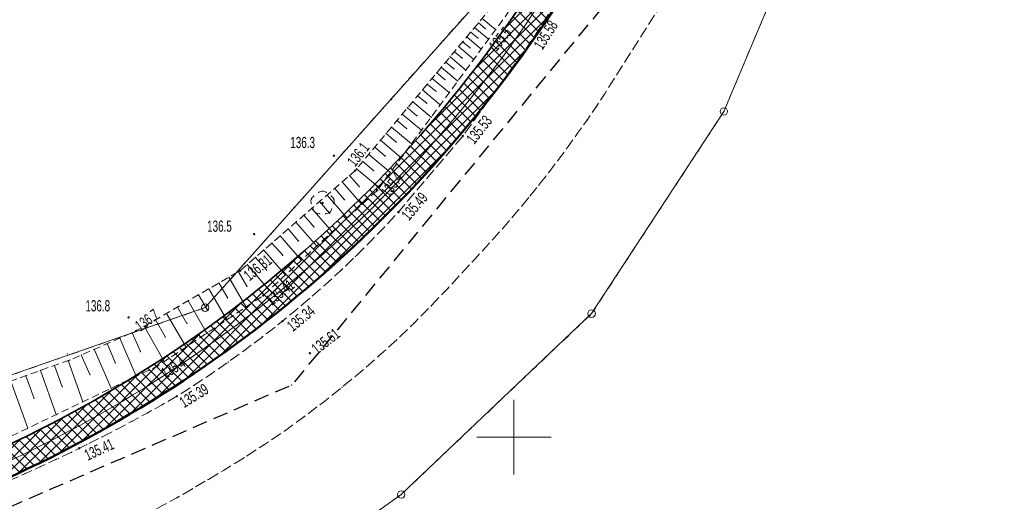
# Model space of a CAD drawing. Extents: x 6456700 to 6518119, y 5963420 to 5980059.
# Tile 61 of 256: x 6512036 to 6512102, y 5964295 to 5964327. Entities that reach past the tile are written whole.
import ezdxf
from ezdxf.enums import TextEntityAlignment as Align

# ---------------------------------------------------------------- set-up
doc = ezdxf.new("R2010")
doc.units = 0
doc.header["$MEASUREMENT"] = 0
for name, pattern in [('L_0_03', [1, 0.5, -0.5]), ('L_0_04', [1.5, 1, -0.5]), ('L_0_52', [1, 0.75, -0.25]), ('L_0_5A', [0.75, 0.5, -0.25])]:
    doc.linetypes.add(name, pattern=pattern)
doc.layers.get('0').update_dxf_attribs({"color": 2, "linetype": 'CONTINUOUS', "lineweight": 5})
for name, color, linetype, lineweight in [('000_Inne__niezydentyfikowane_', 7, 'CONTINUOUS', 18), ('18mm Kreska ciągła', 7, 'CONTINUOUS', 18), ('202_punkt_graniczny', 7, 'CONTINUOUS', 18), ('218_kontur_uzytku_gruntowego', 96, 'L_0_03', 18), ('219_dzialka_ewidencyjna', 7, 'CONTINUOUS', 18), ('35mm Ciągła', 7, 'CONTINUOUS', 35), ('50mm Kreska ciągła', 7, 'CONTINUOUS', 50), ('9mm Kreska ciągła', 252, 'CONTINUOUS', 9), ('drzewo_lisciaste', 7, 'CONTINUOUS', 18), ('jezdnia', 7, 'CONTINUOUS', 18), ('ogrodzenie_trwale', 7, 'CONTINUOUS', 18), ('pikieta_naturalna', 7, 'CONTINUOUS', 18), ('pikieta_naturalna_Atr2', 7, 'CONTINUOUS', 18), ('pikieta_sztuczna', 7, 'CONTINUOUS', 18), ('pikieta_sztuczna_Atr2', 7, 'CONTINUOUS', 18), ('siatka_krzyrzy', 7, 'CONTINUOUS', 18), ('skarpa_nieumocniona', 7, 'CONTINUOUS', 18), ('Zakres', 7, 'CONTINUOUS', 18)]:
    doc.layers.add(name, color=color, linetype=linetype, lineweight=lineweight)
doc.styles.get("Standard").update_dxf_attribs({"font": 'txt', "width": 0.75})

# ---------------------------------------------------------------- blocks, each defined once
blk = doc.blocks.new('mdcp_nowa')
at = {"layer": 'drzewo_lisciaste', "linetype": 'Continuous', "lineweight": 18}
blk.add_hatch(color=94, dxfattribs=at).paths.add_polyline_path([(6494787.16, 5980765.65, 1), (6494787.16, 5980765.75, 1)])
at = {"layer": 'pikieta_naturalna', "linetype": 'Continuous', "lineweight": 18}
for points in [[(6494787.93, 5980768.825, 1), (6494787.93, 5980768.915, 1)], [(6494789.36, 5980767.835, 1), (6494789.36, 5980767.925, 1)], [(6494790.83, 5980766.505, 1), (6494790.83, 5980766.595, 1)], [(6494782.57, 5980763.565, 1), (6494782.57, 5980763.655, 1)], [(6494774.15, 5980757.985, 1), (6494774.15, 5980758.075, 1)], [(6494774.66, 5980757.075, 1), (6494774.66, 5980757.165, 1)], [(6494776.07, 5980754.705, 1), (6494776.07, 5980754.795, 1)]]:
    blk.add_hatch(color=18, dxfattribs=at).paths.add_polyline_path(points)
at = {"layer": 'pikieta_sztuczna', "linetype": 'Continuous', "lineweight": 18}
for points in [[(6494801.12, 5980776.425, 1), (6494801.12, 5980776.515, 1)], [(6494796.57, 5980770.145, 1), (6494796.57, 5980770.235, 1)], [(6494792.25, 5980765.045, 1), (6494792.25, 5980765.135, 1)], [(6494781.64, 5980761.115, 1), (6494781.64, 5980761.205, 1)], [(6494783.18, 5980759.445, 1), (6494783.18, 5980759.535, 1)], [(6494784.48, 5980757.735, 1), (6494784.48, 5980757.825, 1)], [(6494786.32, 5980755.575, 1), (6494786.32, 5980755.665, 1)], [(6494777.39, 5980752.695, 1), (6494777.39, 5980752.785, 1)], [(6494770.85, 5980749.205, 1), (6494770.85, 5980749.295, 1)]]:
    blk.add_hatch(color=18, dxfattribs=at).paths.add_polyline_path(points)
at = {"layer": '000_Inne__niezydentyfikowane_', "linetype": 'Continuous', "lineweight": 18, "flags": 128}
for points in [[(6494797.87, 5980778.07), (6494798.77, 5980777.32)], [(6494797.1, 5980777.15), (6494797.58, 5980776.75)], [(6494797.36, 5980777.47), (6494798.3, 5980776.68)], [(6494797.62, 5980777.77), (6494798.08, 5980777.39)], [(6494796.56, 5980776.51), (6494797.06, 5980776.09)], [(6494796.83, 5980776.84), (6494797.81, 5980776.02)], [(6494796.01, 5980775.84), (6494796.53, 5980775.41)], [(6494796.29, 5980776.18), (6494797.31, 5980775.33)], [(6494795.43, 5980775.15), (6494795.97, 5980774.7)], [(6494795.72, 5980775.5), (6494796.78, 5980774.61)], [(6494795.13, 5980774.79), (6494796.23, 5980773.87)], [(6494794.51, 5980774.05), (6494795.66, 5980773.1)], [(6494794.82, 5980774.42), (6494795.38, 5980773.96)], [(6494793.87, 5980773.29), (6494795.06, 5980772.29)], [(6494794.19, 5980773.67), (6494794.78, 5980773.18)], [(6494793.54, 5980772.89), (6494794.15, 5980772.38)], [(6494792.86, 5980772.08), (6494793.49, 5980771.55)], [(6494793.21, 5980772.49), (6494794.45, 5980771.45)], [(6494792.16, 5980771.23), (6494792.81, 5980770.68)], [(6494792.51, 5980771.66), (6494793.8, 5980770.58)], [(6494791.79, 5980770.79), (6494793.13, 5980769.67)], [(6494791.04, 5980769.9), (6494792.44, 5980768.73)], [(6494791.42, 5980770.35), (6494792.11, 5980769.78)], [(6494790.66, 5980769.43), (6494791.37, 5980768.84)], [(6494790.26, 5980768.96), (6494791.72, 5980767.75)], [(6494789.45, 5980767.99), (6494790.96, 5980766.73)], [(6494789.86, 5980768.48), (6494790.6, 5980767.86)], [(6494788.98, 5980767.55), (6494789.63, 5980766.8)], [(6494787.98, 5980766.68), (6494788.64, 5980765.91)], [(6494788.48, 5980767.11), (6494789.8, 5980765.6)], [(6494787.47, 5980766.23), (6494788.81, 5980764.69)], [(6494786.44, 5980765.33), (6494787.81, 5980763.76)], [(6494786.95, 5980765.79), (6494787.63, 5980765.01)], [(6494785.91, 5980764.88), (6494786.6, 5980764.08)], [(6494784.85, 5980763.96), (6494785.56, 5980763.14)], [(6494785.38, 5980764.42), (6494786.78, 5980762.81)], [(6494784.31, 5980763.49), (6494785.74, 5980761.85)], [(6494783.77, 5980763.01), (6494784.49, 5980762.19)], [(6494782.67, 5980762.05), (6494783.4, 5980761.21)], [(6494783.22, 5980762.54), (6494784.67, 5980760.87)], [(6494782.11, 5980761.57), (6494783.59, 5980759.86)], [(6494780.88, 5980760.72), (6494782.03, 5980758.72)], [(6494781.53, 5980761.09), (6494782.09, 5980760.12)], [(6494780.21, 5980760.34), (6494780.8, 5980759.32)], [(6494778.85, 5980759.55), (6494779.47, 5980758.49)], [(6494779.54, 5980759.94), (6494780.74, 5980757.87)], [(6494777.43, 5980758.72), (6494778.07, 5980757.62)], [(6494778.15, 5980759.14), (6494779.4, 5980756.97)], [(6494776.7, 5980758.3), (6494778.01, 5980756.04)], [(6494775.19, 5980757.43), (6494776.55, 5980755.07)], [(6494775.95, 5980757.87), (6494776.62, 5980756.71)], [(6494774.39, 5980757), (6494774.95, 5980755.74)], [(6494772.71, 5980756.27), (6494773.27, 5980754.97)], [(6494773.56, 5980756.64), (6494774.67, 5980754.08)], [(6494770.98, 5980755.51), (6494771.56, 5980754.19)], [(6494771.85, 5980755.89), (6494772.99, 5980753.28)], [(6494769.19, 5980754.81), (6494769.7, 5980753.38)], [(6494770.1, 5980755.13), (6494771.09, 5980752.37)], [(6494767.27, 5980754.12), (6494767.81, 5980752.59)], [(6494768.24, 5980754.47), (6494769.3, 5980751.51)], [(6494766.26, 5980753.76), (6494767.39, 5980750.6)]]:
    blk.add_lwpolyline(points, dxfattribs=at)
at = {"layer": '000_Inne__niezydentyfikowane_'}
for p in [(6494797.1, 5980777.15), (6494797.36, 5980777.47), (6494797.62, 5980777.77), (6494798.08, 5980777.39), (6494798.77, 5980777.32), (6494796.56, 5980776.51), (6494796.83, 5980776.84), (6494797.58, 5980776.75), (6494798.3, 5980776.68), (6494796.01, 5980775.84), (6494796.29, 5980776.18), (6494797.06, 5980776.09), (6494797.81, 5980776.02), (6494795.43, 5980775.15), (6494795.72, 5980775.5), (6494796.53, 5980775.41), (6494797.31, 5980775.33), (6494795.13, 5980774.79), (6494795.97, 5980774.7), (6494796.78, 5980774.61), (6494794.51, 5980774.05), (6494794.82, 5980774.42), (6494795.38, 5980773.96), (6494796.23, 5980773.87), (6494793.87, 5980773.29), (6494794.19, 5980773.67), (6494794.78, 5980773.18), (6494793.54, 5980772.89), (6494795.66, 5980773.1), (6494792.86, 5980772.08), (6494793.21, 5980772.49), (6494794.15, 5980772.38), (6494795.06, 5980772.29), (6494792.16, 5980771.23), (6494792.51, 5980771.66), (6494793.49, 5980771.55), (6494794.45, 5980771.45), (6494791.79, 5980770.79), (6494792.81, 5980770.68), (6494793.8, 5980770.58), (6494791.04, 5980769.9), (6494791.42, 5980770.35), (6494790.66, 5980769.43), (6494792.11, 5980769.78), (6494793.13, 5980769.67), (6494790.26, 5980768.96), (6494791.37, 5980768.84), (6494792.44, 5980768.73), (6494789.45, 5980767.99), (6494789.86, 5980768.48), (6494788.98, 5980767.55), (6494790.6, 5980767.86), (6494791.72, 5980767.75), (6494787.98, 5980766.68), (6494788.48, 5980767.11), (6494789.63, 5980766.8), (6494790.96, 5980766.73), (6494787.47, 5980766.23), (6494788.64, 5980765.91), (6494786.44, 5980765.33), (6494786.95, 5980765.79), (6494789.8, 5980765.6), (6494785.91, 5980764.88), (6494787.63, 5980765.01), (6494788.81, 5980764.69), (6494784.85, 5980763.96), (6494785.38, 5980764.42), (6494786.6, 5980764.08), (6494784.31, 5980763.49), (6494787.81, 5980763.76), (6494783.77, 5980763.01), (6494785.56, 5980763.14), (6494786.78, 5980762.81), (6494782.67, 5980762.05), (6494783.22, 5980762.54), (6494784.49, 5980762.19), (6494782.11, 5980761.57), (6494785.74, 5980761.85), (6494780.88, 5980760.72), (6494781.53, 5980761.09), (6494783.4, 5980761.21), (6494784.67, 5980760.87), (6494780.21, 5980760.34), (6494782.09, 5980760.12), (6494778.85, 5980759.55), (6494779.54, 5980759.94), (6494780.8, 5980759.32), (6494783.59, 5980759.86), (6494777.43, 5980758.72), (6494778.15, 5980759.14), (6494782.03, 5980758.72), (6494776.7, 5980758.3), (6494779.47, 5980758.49), (6494775.19, 5980757.43), (6494775.95, 5980757.87), (6494778.07, 5980757.62), (6494780.74, 5980757.87), (6494774.39, 5980757), (6494776.62, 5980756.71), (6494779.4, 5980756.97), (6494772.71, 5980756.27), (6494773.56, 5980756.64), (6494778.01, 5980756.04), (6494770.98, 5980755.51), (6494771.85, 5980755.89), (6494774.95, 5980755.74), (6494769.19, 5980754.81), (6494770.1, 5980755.13), (6494773.27, 5980754.97), (6494776.55, 5980755.07), (6494767.27, 5980754.12), (6494768.24, 5980754.47), (6494771.56, 5980754.19), (6494774.67, 5980754.08), (6494769.7, 5980753.38), (6494772.99, 5980753.28), (6494767.81, 5980752.59), (6494771.09, 5980752.37), (6494769.3, 5980751.51), (6494767.39, 5980750.6)]:
    blk.add_point(p, dxfattribs=at)
at = {"layer": '202_punkt_graniczny', "color": 7, "linetype": 'Continuous', "lineweight": 18}
for centre in [(6494814.08, 5980771.83), (6494779.29, 5980758.68), (6494805.21, 5980758.28), (6494792.44, 5980746.15)]:
    blk.add_circle(centre, 0.25, dxfattribs=at)
at = {"layer": '202_punkt_graniczny'}
for p in [(6494814.08, 5980771.83), (6494779.29, 5980758.68), (6494805.21, 5980758.28), (6494792.44, 5980746.15)]:
    blk.add_point(p, dxfattribs=at)
at = {"layer": '218_kontur_uzytku_gruntowego', "lineweight": 18, "flags": 128}
for points in [[(6494814.08, 5980771.83), (6494821.46, 5980789.38)], [(6494800.61, 5980782.6), (6494779.29, 5980758.68)], [(6494805.21, 5980758.28), (6494814.08, 5980771.83)], [(6494779.29, 5980758.68), (6494710.14, 5980734.66)], [(6494792.44, 5980746.15), (6494805.21, 5980758.28)], [(6494778.9, 5980736.45), (6494792.44, 5980746.15)]]:
    blk.add_lwpolyline(points, dxfattribs=at)
at = {"layer": '218_kontur_uzytku_gruntowego'}
for p in [(6494814.08, 5980771.83), (6494814.08, 5980771.83), (6494779.29, 5980758.68), (6494779.29, 5980758.68), (6494779.29, 5980758.68), (6494779.29, 5980758.68), (6494805.21, 5980758.28), (6494805.21, 5980758.28), (6494792.44, 5980746.15), (6494792.44, 5980746.15)]:
    blk.add_point(p, dxfattribs=at)
at = {"layer": '219_dzialka_ewidencyjna', "color": 3, "linetype": 'Continuous', "lineweight": 18, "flags": 128}
for points in [[(6494821.46, 5980789.38), (6494814.08, 5980771.83)], [(6494800.61, 5980782.6), (6494779.29, 5980758.68)], [(6494814.08, 5980771.83), (6494805.21, 5980758.28)], [(6494710.14, 5980734.66), (6494779.29, 5980758.68)], [(6494805.21, 5980758.28), (6494792.44, 5980746.15)], [(6494792.44, 5980746.15), (6494778.9, 5980736.45)]]:
    blk.add_lwpolyline(points, dxfattribs=at)
at = {"layer": '219_dzialka_ewidencyjna', "color": 3}
for p in [(6494814.08, 5980771.83), (6494814.08, 5980771.83), (6494779.29, 5980758.68), (6494779.29, 5980758.68), (6494805.21, 5980758.28), (6494805.21, 5980758.28), (6494792.44, 5980746.15), (6494792.44, 5980746.15)]:
    blk.add_point(p, dxfattribs=at)
at = {"layer": 'drzewo_lisciaste', "color": 94, "linetype": 'Continuous', "lineweight": 18}
blk.add_circle((6494787.16, 5980765.7), 0.05, dxfattribs=at)
at = {"layer": 'drzewo_lisciaste', "color": 94, "linetype": 'Continuous', "lineweight": 13}
for centre, start, end in [((6494786.78, 5980765.824), 121.308, 202.548), ((6494787.16, 5980766.1), 49.272, 130.728), ((6494787.54, 5980765.824), 337.452, 58.692), ((6494786.925, 5980765.376), 193.221, 274.871), ((6494787.395, 5980765.376), 265.129, 346.779)]:
    blk.add_arc(centre, 0.4, start, end, dxfattribs=at)
at = {"layer": 'drzewo_lisciaste'}
for p in [(6494786.4, 5980765.948), (6494786.572, 5980766.166), (6494786.899, 5980766.403), (6494787.16, 5980766.5), (6494787.421, 5980766.403), (6494787.748, 5980766.166), (6494787.92, 5980765.948), (6494786.411, 5980765.671), (6494786.536, 5980765.285), (6494787.16, 5980765.7), (6494787.784, 5980765.285), (6494787.909, 5980765.671), (6494786.69, 5980765.052), (6494786.959, 5980764.977), (6494787.361, 5980764.977), (6494787.63, 5980765.052)]:
    blk.add_point(p, dxfattribs=at)
at = {"layer": 'jezdnia', "color": 7, "linetype": 'L_0_52', "lineweight": 18, "flags": 128}
blk.add_lwpolyline([(6494800.98, 5980766.05), (6494800.28, 5980765.21), (6494799.58, 5980764.38), (6494798.86, 5980763.57), (6494798.14, 5980762.76), (6494797.4, 5980761.96), (6494796.65, 5980761.17), (6494795.56, 5980759.97), (6494794.45, 5980758.8), (6494793.3, 5980757.65), (6494792.14, 5980756.53), (6494790.94, 5980755.44), (6494789.72, 5980754.37), (6494788.47, 5980753.34), (6494787.2, 5980752.33), (6494785.91, 5980751.36), (6494784.6, 5980750.41), (6494783.26, 5980749.5), (6494781.9, 5980748.62), (6494780.52, 5980747.77), (6494779.49, 5980747.15), (6494778.44, 5980746.54), (6494777.4, 5980745.94), (6494776.34, 5980745.36), (6494775.28, 5980744.78), (6494774.21, 5980744.23), (6494773.13, 5980743.68), (6494772.05, 5980743.15), (6494770.96, 5980742.63), (6494769.86, 5980742.12), (6494768.76, 5980741.63), (6494767.65, 5980741.15), (6494766.54, 5980740.68), (6494754.8, 5980736.16), (6494735.09, 5980729.04), (6494724.78, 5980724.36), (6494723.57, 5980723.74), (6494722.37, 5980723.09), (6494721.19, 5980722.42), (6494720.02, 5980721.72), (6494718.86, 5980721.01), (6494717.72, 5980720.27), (6494716.59, 5980719.51), (6494715.47, 5980718.73), (6494714.37, 5980717.93), (6494713.29, 5980717.1), (6494712.22, 5980716.26), (6494711.16, 5980715.4), (6494710.13, 5980714.51), (6494709.11, 5980713.61), (6494707.48, 5980712.2), (6494705.88, 5980710.76), (6494704.3, 5980709.3), (6494702.75, 5980707.8), (6494701.22, 5980706.28), (6494699.72, 5980704.74), (6494698.24, 5980703.17), (6494696.79, 5980701.57), (6494695.37, 5980699.95), (6494693.98, 5980698.31), (6494692.61, 5980696.64), (6494691.28, 5980694.95), (6494689.97, 5980693.24), (6494678.42, 5980678.9), (6494663.6, 5980660.49), (6494656.62, 5980651.14), (6494655.4, 5980649.55), (6494654.2, 5980647.93), (6494653.04, 5980646.3), (6494651.91, 5980644.64), (6494650.81, 5980642.95), (6494649.75, 5980641.25), (6494648.71, 5980639.53), (6494647.72, 5980637.79), (6494646.75, 5980636.02), (6494645.82, 5980634.24), (6494644.93, 5980632.44), (6494644.07, 5980630.63), (6494643.25, 5980628.8), (6494642.46, 5980626.95), (6494642.09, 5980625.98), (6494641.74, 5980625), (6494641.4, 5980624.01), (6494641.09, 5980623.02), (6494640.79, 5980622.02), (6494640.5, 5980621.01), (6494640.24, 5980620.01), (6494639.99, 5980618.99), (6494639.76, 5980617.98), (6494639.55, 5980616.96), (6494639.36, 5980615.93), (6494639.19, 5980614.9), (6494639.03, 5980613.87), (6494638.89, 5980612.84), (6494638.61, 5980611.3), (6494638.37, 5980609.75), (6494638.16, 5980608.19), (6494638, 5980606.63), (6494637.87, 5980605.07), (6494637.78, 5980603.5), (6494637.73, 5980601.93), (6494637.72, 5980600.36), (6494637.727, 5980600.016), (6494630.507, 5980602.343), (6494630.51, 5980602.97), (6494630.54, 5980604.31), (6494630.59, 5980605.65), (6494630.67, 5980606.99), (6494630.77, 5980608.32), (6494630.9, 5980609.66), (6494631.05, 5980610.99), (6494631.23, 5980612.32), (6494631.43, 5980613.64), (6494631.66, 5980614.96), (6494631.91, 5980616.28), (6494632.19, 5980617.59), (6494632.49, 5980618.9), (6494632.82, 5980620.2), (6494633.17, 5980621.49), (6494633.52, 5980622.8), (6494633.9, 5980624.09), (6494634.3, 5980625.39), (6494634.72, 5980626.67), (6494635.16, 5980627.95), (6494635.63, 5980629.21), (6494636.12, 5980630.47), (6494636.63, 5980631.72), (6494637.17, 5980632.96), (6494637.73, 5980634.19), (6494638.31, 5980635.41), (6494638.91, 5980636.62), (6494639.53, 5980637.82), (6494640.18, 5980639.01), (6494651.91, 5980654.89), (6494659.39, 5980664.48), (6494673.45, 5980682.25), (6494686.07, 5980698.81), (6494697.34, 5980711.93), (6494704.77, 5980718.76), (6494705.95, 5980719.62), (6494707.13, 5980720.47), (6494708.32, 5980721.31), (6494709.52, 5980722.13), (6494710.73, 5980722.95), (6494711.95, 5980723.75), (6494713.17, 5980724.54), (6494714.41, 5980725.31), (6494715.65, 5980726.08), (6494716.89, 5980726.83), (6494718.15, 5980727.57), (6494719.41, 5980728.3), (6494720.68, 5980729.01), (6494721.96, 5980729.71), (6494733.02, 5980734.84), (6494752.65, 5980741.77), (6494764.04, 5980746.21), (6494765.1, 5980746.65), (6494766.15, 5980747.09), (6494767.2, 5980747.55), (6494768.24, 5980748.02), (6494769.28, 5980748.5), (6494770.32, 5980748.99), (6494771.34, 5980749.49), (6494772.37, 5980750.01), (6494773.38, 5980750.53), (6494774.39, 5980751.07), (6494775.4, 5980751.61), (6494776.4, 5980752.17), (6494777.39, 5980752.74), (6494778.56, 5980753.48), (6494779.71, 5980754.25), (6494780.85, 5980755.04), (6494781.97, 5980755.85), (6494783.08, 5980756.68), (6494784.17, 5980757.53), (6494785.24, 5980758.41), (6494786.3, 5980759.3), (6494787.34, 5980760.22), (6494788.36, 5980761.15), (6494789.36, 5980762.11), (6494790.34, 5980763.08), (6494791.31, 5980764.08), (6494792.25, 5980765.09), (6494796.57, 5980770.19), (6494801.12, 5980776.47), (6494807.76, 5980786.96), (6494824.2, 5980815.58), (6494837.02, 5980838.19), (6494852.07, 5980864.69), (6494865.45, 5980888.16), (6494878.03, 5980909.37), (6494879.23, 5980911.4), (6494880.45, 5980913.41), (6494881.7, 5980915.41), (6494882.97, 5980917.4), (6494884.25, 5980919.37), (6494885.56, 5980921.33), (6494886.89, 5980923.28), (6494888.25, 5980925.21), (6494889.62, 5980927.12), (6494891.01, 5980929.02), (6494892.43, 5980930.91), (6494893.86, 5980932.78), (6494895.32, 5980934.63), (6494896.79, 5980936.47), (6494904.42, 5980944.79), (6494917.35, 5980957.18), (6494930.46, 5980968.66), (6494934.059, 5980971.777), (6494933.221, 5980963.181), (6494926.63, 5980957.35), (6494921.6, 5980952.87), (6494901.47, 5980932.34), (6494900.03, 5980930.62), (6494898.61, 5980928.88), (6494897.21, 5980927.13), (6494895.83, 5980925.35), (6494894.48, 5980923.57), (6494893.14, 5980921.76), (6494891.83, 5980919.94), (6494890.54, 5980918.1), (6494889.28, 5980916.25), (6494888.04, 5980914.38), (6494886.82, 5980912.49), (6494885.62, 5980910.59), (6494884.45, 5980908.68), (6494883.3, 5980906.75), (6494870.77, 5980885.48), (6494856.93, 5980861.45), (6494842.16, 5980835.5), (6494829.15, 5980812.43), (6494813, 5980783.94), (6494806.11, 5980773.06), (6494805.51, 5980772.15), (6494804.9, 5980771.26), (6494804.27, 5980770.37), (6494803.64, 5980769.49), (6494802.99, 5980768.61), (6494802.33, 5980767.75), (6494801.66, 5980766.89)], close=True, dxfattribs=at)
at = {"layer": 'jezdnia'}
for p in [(6494801.12, 5980776.47), (6494806.11, 5980773.06), (6494805.51, 5980772.15), (6494804.9, 5980771.26), (6494796.57, 5980770.19), (6494804.27, 5980770.37), (6494803.64, 5980769.49), (6494802.99, 5980768.61), (6494802.33, 5980767.75), (6494801.66, 5980766.89), (6494800.98, 5980766.05), (6494792.25, 5980765.09), (6494800.28, 5980765.21), (6494791.31, 5980764.08), (6494799.58, 5980764.38), (6494798.86, 5980763.57), (6494790.34, 5980763.08), (6494798.14, 5980762.76), (6494789.36, 5980762.11), (6494797.4, 5980761.96), (6494788.36, 5980761.15), (6494796.65, 5980761.17), (6494787.34, 5980760.22), (6494795.56, 5980759.97), (6494786.3, 5980759.3), (6494794.45, 5980758.8), (6494785.24, 5980758.41), (6494784.17, 5980757.53), (6494793.3, 5980757.65), (6494783.08, 5980756.68), (6494792.14, 5980756.53), (6494781.97, 5980755.85), (6494790.94, 5980755.44), (6494780.85, 5980755.04), (6494779.71, 5980754.25), (6494789.72, 5980754.37), (6494778.56, 5980753.48), (6494777.39, 5980752.74), (6494788.47, 5980753.34), (6494776.4, 5980752.17), (6494787.2, 5980752.33), (6494775.4, 5980751.61), (6494774.39, 5980751.07), (6494785.91, 5980751.36), (6494773.38, 5980750.53), (6494784.6, 5980750.41), (6494771.34, 5980749.49), (6494772.37, 5980750.01), (6494783.26, 5980749.5), (6494770.32, 5980748.99), (6494769.28, 5980748.5), (6494781.9, 5980748.62), (6494767.2, 5980747.55), (6494768.24, 5980748.02), (6494780.52, 5980747.77), (6494779.49, 5980747.15), (6494778.44, 5980746.54), (6494777.4, 5980745.94)]:
    blk.add_point(p, dxfattribs=at)
at = {"layer": 'ogrodzenie_trwale'}
for p in [(6494791.8, 5980772.63), (6494787.93, 5980768.87), (6494782.57, 5980763.61), (6494774.15, 5980758.03), (6494770.05, 5980755.58)]:
    blk.add_point(p, dxfattribs=at)
at = {"layer": 'pikieta_naturalna', "color": 7, "linetype": 'Continuous', "lineweight": 18}
for centre in [(6494787.93, 5980768.87), (6494789.36, 5980767.88), (6494790.83, 5980766.55), (6494782.57, 5980763.61), (6494774.15, 5980758.03), (6494774.66, 5980757.12), (6494776.07, 5980754.75)]:
    blk.add_circle(centre, 0.045, dxfattribs=at)
at = {"layer": 'pikieta_naturalna'}
for p in [(6494787.93, 5980768.87), (6494789.36, 5980767.88), (6494790.83, 5980766.55), (6494782.57, 5980763.61), (6494774.15, 5980758.03), (6494774.66, 5980757.12), (6494776.07, 5980754.75)]:
    blk.add_point(p, dxfattribs=at)
at = {"layer": 'pikieta_sztuczna', "color": 7, "linetype": 'Continuous', "lineweight": 18}
for centre in [(6494801.12, 5980776.47), (6494796.57, 5980770.19), (6494792.25, 5980765.09), (6494781.64, 5980761.16), (6494783.18, 5980759.49), (6494784.48, 5980757.78), (6494786.32, 5980755.62), (6494777.39, 5980752.74), (6494770.85, 5980749.25)]:
    blk.add_circle(centre, 0.045, dxfattribs=at)
at = {"layer": 'pikieta_sztuczna'}
for p in [(6494801.12, 5980776.47), (6494796.57, 5980770.19), (6494792.25, 5980765.09), (6494781.64, 5980761.16), (6494783.18, 5980759.49), (6494784.48, 5980757.78), (6494786.32, 5980755.62), (6494777.39, 5980752.74), (6494770.85, 5980749.25)]:
    blk.add_point(p, dxfattribs=at)
at = {"layer": 'siatka_krzyrzy', "linetype": 'Continuous', "lineweight": 18, "flags": 128}
for points in [[(6494800, 5980747.5), (6494800, 5980752.5)], [(6494797.5, 5980750), (6494802.5, 5980750)]]:
    blk.add_lwpolyline(points, dxfattribs=at)
at = {"layer": 'skarpa_nieumocniona', "color": 7, "linetype": 'L_0_5A', "lineweight": 18, "flags": 128}
blk.add_lwpolyline([(6494813.39, 5980800.96), (6494806.03, 5980787.96), (6494799.32, 5980778.06), (6494790.83, 5980766.55), (6494783.18, 5980759.49), (6494776.07, 5980754.75), (6494763, 5980748.5), (6494751.74, 5980744.04), (6494745.64, 5980741.83), (6494732.14, 5980736.8), (6494720.58, 5980732.51), (6494709.92, 5980726.8), (6494703.64, 5980722.32), (6494702.05, 5980722.83), (6494709.06, 5980728.05), (6494720.22, 5980736.62), (6494729.47, 5980742.95), (6494750.23, 5980748.65), (6494761.43, 5980752.03), (6494770.23, 5980755.18), (6494774.66, 5980757.12), (6494781.64, 5980761.16), (6494789.36, 5980767.88), (6494798.34, 5980778.64), (6494804.8, 5980788.58), (6494812.98, 5980803.24)], close=True, dxfattribs=at)
at = {"layer": 'skarpa_nieumocniona'}
for p in [(6494789.36, 5980767.88), (6494789.36, 5980767.88), (6494790.83, 5980766.55), (6494790.83, 5980766.55), (6494781.64, 5980761.16), (6494781.64, 5980761.16), (6494783.18, 5980759.49), (6494783.18, 5980759.49), (6494774.66, 5980757.12), (6494774.66, 5980757.12), (6494770.23, 5980755.18), (6494770.23, 5980755.18), (6494776.07, 5980754.75), (6494776.07, 5980754.75)]:
    blk.add_point(p, dxfattribs=at)
at = {"layer": 'Zakres', "linetype": 'L_0_04', "lineweight": 25, "flags": 128}
blk.add_lwpolyline([(6495113.77, 5985050.22), (6495121.12, 5984877.07), (6495125.76, 5984757.87), (6495129.89, 5984649.81), (6495141.08, 5984611.3), (6495145.77, 5984544.53), (6495147.36, 5984487.27), (6495157.22, 5984392.07), (6495162.95, 5984387.45), (6495180.24, 5984384.16), (6495229.5, 5984386.61), (6495251.65, 5984373.41), (6495258.77, 5984357.12), (6495255.44, 5984330.44), (6495250.77, 5984304.39), (6495252.21, 5984282.78), (6495255.46, 5984256.45), (6495254.94, 5984238.25), (6495266.4, 5984211), (6495277.24, 5984182.33), (6495294.2, 5984133.19), (6495300.94, 5984095.37), (6495313.24, 5984037.69), (6495317.44, 5983978.18), (6495300.35, 5983922.18), (6495282.35, 5983883.38), (6495266.21, 5983862.23), (6495242.03, 5983839.67), (6495211.11, 5983816.86), (6495158.26, 5983772.66), (6495130.6, 5983651.16), (6495116.31, 5983543.43), (6495129.51, 5983346.73), (6495134.58, 5983264.71), (6495139.64, 5983186.97), (6495193.25, 5983077.94), (6495199.2, 5983041.97), (6495206.23, 5983026), (6495208.96, 5983004.88), (6495202.27, 5982979.48), (6495202.42, 5982950.13), (6495209.35, 5982897.38), (6495215.97, 5982850.34), (6495228.6, 5982809.97), (6495226.85, 5982778.82), (6495225.04, 5982750.56), (6495220.26, 5982723.37), (6495226.54, 5982679.97), (6495206.06, 5982669.48), (6495192.68, 5982657.71), (6495184.57, 5982648.65), (6495174.78, 5982624.58), (6495164.23, 5982604.61), (6495150.7, 5982588.3), (6495137.69, 5982582.43), (6495118.26, 5982573.75), (6495100.35, 5982558.42), (6495090.36, 5982544.99), (6495075.87, 5982519.06), (6495060.83, 5982499.68), (6495049.41, 5982485.49), (6495035.07, 5982459.7), (6495006.7, 5982406.64), (6494980.89, 5982351.84), (6494944.35, 5982293.29), (6494925.72, 5982250.11), (6494905.2, 5982190.37), (6494898.43, 5982153.5), (6494879.51, 5982063.89), (6494864.14, 5981992.66), (6494816.93, 5981768.61), (6494777.79, 5981577.7), (6494739.84, 5981394.72), (6494718.65, 5981297.89), (6494716.45, 5981237.31), (6494738.62, 5981208.21), (6494776.48, 5981173.06), (6494817.16, 5981137.44), (6494847.63, 5981109.8), (6494877.39, 5981077.08), (6494912.75, 5981030.55), (6494916.06, 5981014.71), (6494903.86, 5980957.01), (6494916.13, 5980953.51), (6494892.32, 5980927.59), (6494850.7, 5980858.8), (6494806.81, 5980779.89), (6494785.1, 5980753.49), (6494715.22, 5980723.29), (6494679.96, 5980686.78), (6494651.35, 5980651.29), (6494549.14, 5980683.24), (6494511.84, 5980659.66), (6494443.61, 5980630.33), (6494428.78, 5980598.6), (6494431.58, 5980579.46), (6494420.56, 5980549.76), (6494416.45, 5980528.2), (6494403.86, 5980507.16), (6494388.89, 5980482.96), (6494365.32, 5980407.99), (6494335.67, 5980315.15), (6494332.29, 5980297.41), (6494335.1, 5980278.18), (6494347.25, 5980254.84), (6494336.79, 5980250.09), (6494300.04, 5980271.34), (6494320.8, 5980301.43), (6494336.81, 5980349.17), (6494344.85, 5980380.92), (6494360.85, 5980437.13), (6494374.18, 5980476.38), (6494386.14, 5980498.84), (6494403.02, 5980528.52), (6494411.33, 5980563.19), (6494420.84, 5980586.25), (6494420.25, 5980601.11), (6494434.95, 5980635.94), (6494446.75, 5980644.99), (6494465.77, 5980647.27), (6494513.02, 5980669.46), (6494507.85, 5980679.68), (6494547.89, 5980705.83), (6494570.06, 5980691.34), (6494636.17, 5980669.05), (6494706.14, 5980756.86), (6494742.78, 5980772.58), (6494798.53, 5980814.27), (6494826.12, 5980867.97), (6494849.57, 5980908.6), (6494845.35, 5980942.01), (6494853.94, 5980970.83), (6494891.08, 5980960.54), (6494890.11, 5980965.73), (6494903.94, 5981025.69), (6494869.98, 5981070.3), (6494770.97, 5981160.58), (6494728.18, 5981200.64), (6494706.13, 5981229.56), (6494707.94, 5981299.75), (6494728.84, 5981398.1), (6494767.06, 5981580.19), (6494806.17, 5981770.55), (6494854.36, 5981994.76), (6494869.73, 5982065.97), (6494888.61, 5982155.44), (6494891.67, 5982173.95), (6494895.82, 5982197.45), (6494916.38, 5982253.72), (6494935.47, 5982297.95), (6494954.97, 5982331.67), (6494972.09, 5982356.64), (6494997.76, 5982411.14), (6495026.29, 5982464.48), (6495041.09, 5982491.09), (6495052.99, 5982505.88), (6495067.51, 5982524.6), (6495081.94, 5982550.43), (6495092.99, 5982565.28), (6495112.86, 5982582.29), (6495133.59, 5982591.55), (6495144.48, 5982596.46), (6495155.87, 5982610.19), (6495165.7, 5982628.8), (6495175.96, 5982654.03), (6495185.62, 5982664.83), (6495200.4, 5982677.82), (6495212.49, 5982688.04), (6495209.64, 5982723.43), (6495215.22, 5982750.57), (6495216.87, 5982779.54), (6495218.31, 5982809.31), (6495206.86, 5982847.92), (6495199.44, 5982894.74), (6495192.11, 5982948.71), (6495190.16, 5982979.24), (6495183.47, 5983075.16), (6495129.79, 5983184.34), (6495124.6, 5983264.07), (6495119.53, 5983346.09), (6495106.27, 5983543.75), (6495120.74, 5983652.9), (6495148.75, 5983779.42), (6495204.15, 5983826.04), (6495273.41, 5983889.36), (6495288.53, 5983927.42), (6495300.83, 5983964.69), (6495303.91, 5983980.14), (6495301.32, 5984039.55), (6495291.1, 5984093.63), (6495284.5, 5984130.67), (6495267.84, 5984178.93), (6495257.12, 5984207.3), (6495244.96, 5984236.19), (6495244.79, 5984255.42), (6495242.25, 5984281.97), (6495240.71, 5984304.95), (6495245.55, 5984331.94), (6495248.51, 5984355.64), (6495243.77, 5984366.47), (6495226.98, 5984376.47), (6495179.54, 5984374.12), (6495158.61, 5984378.09), (6495147.7, 5984386.91), (6495137.38, 5984486.61), (6495135.78, 5984544.04), (6495131.18, 5984609.54), (6495119.95, 5984648.2), (6495115.76, 5984757.49), (6495111.12, 5984876.67), (6495103.73, 5985050.93), (6495109.36, 5985081.73), (6495120.41, 5985085.88)], close=True, dxfattribs=at)
at = {"layer": 'Zakres'}
blk.add_point((6494785.1, 5980753.49), dxfattribs=at)
at = {"layer": 'pikieta_naturalna_Atr2', "color": 7, "lineweight": 15, "width": 0.66}
for s, rotation, p in [('135.5', 49.9, (6494798.25, 5980776.3)), ('136.1', 52.5, (6494788.75, 5980768.53)), ('135.4', 53.9, (6494791.02, 5980766.48)), ('136.7', 36.2, (6494774.5, 5980757.66)), ('135.4', 31.2, (6494776.25, 5980754.54))]:
    blk.add_text(s, height=0.75, rotation=rotation, dxfattribs=at).set_placement(p, align=Align.TOP_LEFT)
for s, p in [('136.3', (6494785, 5980770.13)), ('136.5', (6494779.42, 5980764.52)), ('136.8', (6494771.26, 5980759.18))]:
    blk.add_text(s, height=0.75, dxfattribs=at).set_placement(p, align=Align.TOP_LEFT)
at = {"layer": 'pikieta_sztuczna_Atr2', "color": 7, "lineweight": 15, "width": 0.66}
for s, rotation, p in [('135.58', 57.7, (6494801.27, 5980776.31)), ('135.53', 52, (6494796.75, 5980770.05)), ('135.49', 49.5, (6494792.39, 5980764.95)), ('136.31', 38.8, (6494781.79, 5980761.02)), ('135.41', 38.8, (6494783.3, 5980759.37)), ('135.34', 39.5, (6494784.69, 5980757.61)), ('135.61', 37.9, (6494786.34, 5980756.11)), ('135.39', 31.7, (6494777.48, 5980752.57)), ('135.41', 24.6, (6494771.1, 5980749.09))]:
    blk.add_text(s, height=0.75, rotation=rotation, dxfattribs=at).set_placement(p, align=Align.TOP_LEFT)

msp = doc.modelspace()

# ---------------------------------------------------------------- block references
at = {"linetype": 'ByBlock'}
msp.add_blockref('mdcp_nowa', (17268.786, -16450.998), dxfattribs=at)

# ---------------------------------------------------------------- next in the draw order: hatches: boundary and pattern name
at = {"layer": '9mm Kreska ciągła'}
h = msp.add_hatch(dxfattribs=at)
h.set_pattern_fill('ANSI37', color=256, scale=4)
h.set_pattern_definition([(45, (6511919.29713, 5964205.80313), (-0.3535534, 0.3535534), []), (135, (6511919.29713, 5964205.80313), (-0.3535534, -0.3535534), [])])
edge = h.paths.add_edge_path()
edge.add_arc((6512161.116, 5964484.823), 3, 319.19731, 391.43138, ccw=False)
edge.add_arc((6512302.768, 5964368.68), 180.179, 140.67516, 150.2278)
edge.add_line((6512146.371, 5964458.149), (6512072.706, 5964329.641))
edge.add_arc((6511998.482, 5964375.659), 87.332, 292.18388, 328.20144, ccw=False)
edge.add_line((6512031.457, 5964294.792), (6512001.751, 5964283.857))
edge.add_arc((6512036.294, 5964190.013), 100, 110.20793, 142.70539)
edge.add_line((6511956.741, 5964250.604), (6511951.132, 5964243.24))
edge.add_line((6511951.132, 5964243.24), (6511943.519, 5964233.244))
edge.add_line((6511943.519, 5964233.244), (6511923.471, 5964207.866))
edge.add_arc((6511919.53, 5964210.598), 4.795, 267.2117, 325.26625, ccw=False)
edge.add_line((6511919.297, 5964205.809), (6511941.938, 5964234.47))
edge.add_line((6511941.938, 5964234.47), (6511949.542, 5964244.453))
edge.add_line((6511949.542, 5964244.453), (6511955.15, 5964251.816))
edge.add_arc((6512036.294, 5964190.013), 102, 470.20793, 502.70539, ccw=False)
edge.add_line((6512001.06, 5964285.734), (6512030.734, 5964296.657))
edge.add_arc((6511998.482, 5964375.659), 85.332, -67.79309, -31.82159)
edge.add_line((6512070.989, 5964330.666), (6512144.636, 5964459.143))
edge.add_arc((6512306.004, 5964366.643), 186, 499.92494, 510.17738, ccw=False)

# ---------------------------------------------------------------- next in the draw order: linework, layer by layer
at = {"layer": '18mm Kreska ciągła', "color": 4, "ltscale": 0.1}
msp.add_lwpolyline([(6512164.077, 5964485.309, 0.043996), (6512145.503, 5964458.646), (6512071.847, 5964330.153, -0.158361), (6512031.096, 5964295.724), (6512001.406, 5964284.796, 0.142755), (6511955.945, 5964251.21), (6511950.337, 5964243.847), (6511942.729, 5964233.857), (6511920.677, 5964205.942)], format="xyb", dxfattribs=at)
at = {"layer": '35mm Ciągła', "color": 6, "ltscale": 0.1}
msp.add_lwpolyline([(6512163.676, 5964486.388, 0.044765), (6512144.636, 5964459.143), (6512070.989, 5964330.666, -0.158257), (6512030.734, 5964296.657), (6512001.06, 5964285.734, 0.142755), (6511955.15, 5964251.816), (6511949.542, 5964244.453), (6511941.938, 5964234.47), (6511919.297, 5964205.809)], format="xyb", dxfattribs=at)
at = {"layer": '50mm Kreska ciągła', "color": 5, "ltscale": 0.1}
msp.add_lwpolyline([(6512163.387, 5964482.863, 0.041705), (6512146.371, 5964458.149), (6512072.706, 5964329.641, -0.158463), (6512031.457, 5964294.792), (6512001.751, 5964283.857, 0.142755), (6511956.741, 5964250.604), (6511951.132, 5964243.24), (6511943.519, 5964233.244), (6511923.101, 5964207.397)], format="xyb", dxfattribs=at)

doc.saveas('drawing.dxf')
